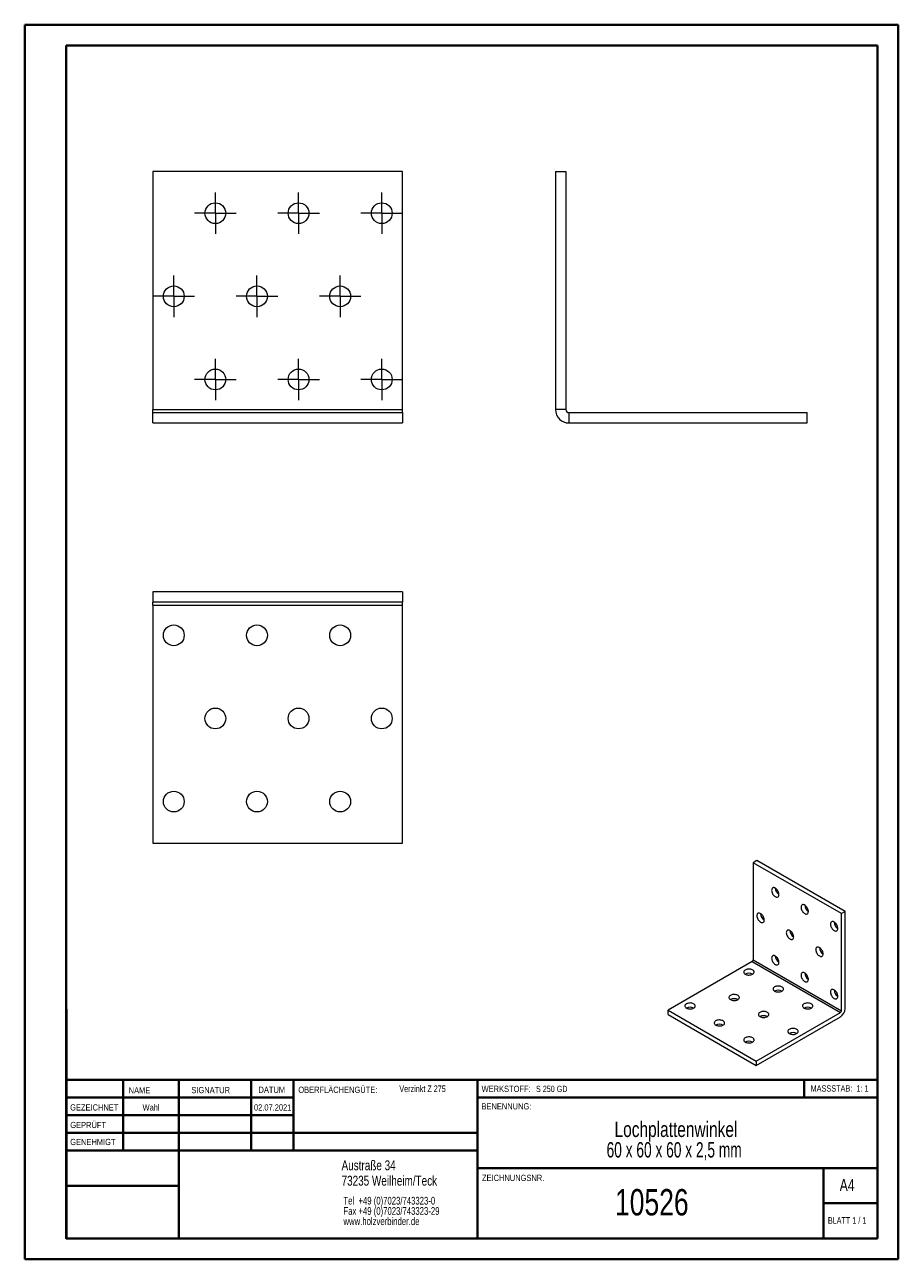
# Model space of a CAD drawing. Header units: millimetres. Extents: x 0 to 210, y 0 to 297.
import ezdxf

# ---------------------------------------------------------------- set-up
doc = ezdxf.new("R2010")
doc.units = ezdxf.units.MM
doc.styles.add('SLDTEXTSTYLE0', font='TXT', dxfattribs={"width": 0.75})
doc.styles.add('SLDTEXTSTYLE1', font='TXT', dxfattribs={"width": 0.681818})
doc.styles.add('SLDTEXTSTYLE2', font='TXT', dxfattribs={"width": 0.7})
doc.styles.add('SLDTEXTSTYLE3', font='TXT', dxfattribs={"width": 0.6875})
doc.styles.add('SLDTEXTSTYLE4', font='TXT', dxfattribs={"width": 0.666667})

# ---------------------------------------------------------------- blocks, each defined once
blk = doc.blocks.new('SW_NOTE_0')
at = {"color": 0, "linetype": 'Continuous', "lineweight": 0, "char_height": 1.8521, "attachment_point": 1, "style": 'SLDTEXTSTYLE0'}
for s, insert in [('Tel  +49 (0)7023/743323-0', (0, 2.39)), ('Fax +49 (0)7023/743323-29', (0, -0.08)), ('www.holzverbinder.de', (0, -2.55))]:
    blk.add_mtext(s, dxfattribs=dict(at, insert=insert))
blk = doc.blocks.new('SW_NOTE_1')
at = {"color": 0, "linetype": 'Continuous', "lineweight": 0, "char_height": 3.7042, "attachment_point": 2}
for s, insert, style in [('Lochplattenwinkel', (21.65, 4.77), 'SLDTEXTSTYLE0'), ('60 x 60 x 60 x 2,5 mm', (21.21, -0.16), 'SLDTEXTSTYLE4')]:
    blk.add_mtext(s, dxfattribs=dict(at, insert=insert, style=style))
blk = doc.blocks.new('SW_CENTERMARKSYMBOL_0')
at = {"color": 0, "linetype": 'Continuous', "lineweight": 0}
for p, q in [((0, 2.5), (0, 5)), ((-2.5, 0), (-5, 0)), ((0, 0), (-2.5, 0)), ((0, 0), (0, 2.5)), ((0, 0), (0, -2.5)), ((0, 0), (2.5, 0)), ((2.5, 0), (5, 0)), ((0, -2.5), (0, -5))]:
    blk.add_line(p, q, dxfattribs=at)
blk = doc.blocks.new('SW_CENTERMARKSYMBOL_1')
at = {"color": 0, "linetype": 'Continuous', "lineweight": 0}
for p, q in [((0, 2.5), (0, 5)), ((-2.5, 0), (-5, 0)), ((0, 0), (-2.5, 0)), ((0, 0), (0, 2.5)), ((0, 0), (0, -2.5)), ((0, 0), (2.5, 0)), ((2.5, 0), (5, 0)), ((0, -2.5), (0, -5))]:
    blk.add_line(p, q, dxfattribs=at)
blk = doc.blocks.new('SW_CENTERMARKSYMBOL_2')
at = {"color": 0, "linetype": 'Continuous', "lineweight": 0}
for p, q in [((0, 2.5), (0, 5)), ((-2.5, 0), (-5, 0)), ((0, 0), (-2.5, 0)), ((0, 0), (0, 2.5)), ((0, 0), (0, -2.5)), ((0, 0), (2.5, 0)), ((2.5, 0), (5, 0)), ((0, -2.5), (0, -5))]:
    blk.add_line(p, q, dxfattribs=at)
blk = doc.blocks.new('SW_CENTERMARKSYMBOL_3')
at = {"color": 0, "linetype": 'Continuous', "lineweight": 0}
for p, q in [((0, 2.5), (0, 5)), ((-2.5, 0), (-5, 0)), ((0, 0), (-2.5, 0)), ((0, 0), (0, 2.5)), ((0, 0), (0, -2.5)), ((0, 0), (2.5, 0)), ((2.5, 0), (5, 0)), ((0, -2.5), (0, -5))]:
    blk.add_line(p, q, dxfattribs=at)
blk = doc.blocks.new('SW_CENTERMARKSYMBOL_4')
at = {"color": 0, "linetype": 'Continuous', "lineweight": 0}
for p, q in [((0, 2.5), (0, 5)), ((-2.5, 0), (-5, 0)), ((0, 0), (-2.5, 0)), ((0, 0), (0, 2.5)), ((0, 0), (0, -2.5)), ((0, 0), (2.5, 0)), ((2.5, 0), (5, 0)), ((0, -2.5), (0, -5))]:
    blk.add_line(p, q, dxfattribs=at)
blk = doc.blocks.new('SW_CENTERMARKSYMBOL_5')
at = {"color": 0, "linetype": 'Continuous', "lineweight": 0}
for p, q in [((0, 2.5), (0, 5)), ((-2.5, 0), (-5, 0)), ((0, 0), (-2.5, 0)), ((0, 0), (0, 2.5)), ((0, 0), (0, -2.5)), ((0, 0), (2.5, 0)), ((2.5, 0), (5, 0)), ((0, -2.5), (0, -5))]:
    blk.add_line(p, q, dxfattribs=at)
blk = doc.blocks.new('SW_CENTERMARKSYMBOL_6')
at = {"color": 0, "linetype": 'Continuous', "lineweight": 0}
for p, q in [((0, 2.5), (0, 5)), ((-2.5, 0), (-5, 0)), ((0, 0), (-2.5, 0)), ((0, 0), (0, 2.5)), ((0, 0), (0, -2.5)), ((0, 0), (2.5, 0)), ((2.5, 0), (5, 0)), ((0, -2.5), (0, -5))]:
    blk.add_line(p, q, dxfattribs=at)
blk = doc.blocks.new('SW_CENTERMARKSYMBOL_7')
at = {"color": 0, "linetype": 'Continuous', "lineweight": 0}
for p, q in [((0, 2.5), (0, 5)), ((-2.5, 0), (-5, 0)), ((0, 0), (-2.5, 0)), ((0, 0), (0, 2.5)), ((0, 0), (0, -2.5)), ((0, 0), (2.5, 0)), ((2.5, 0), (5, 0)), ((0, -2.5), (0, -5))]:
    blk.add_line(p, q, dxfattribs=at)
blk = doc.blocks.new('SW_CENTERMARKSYMBOL_8')
at = {"color": 0, "linetype": 'Continuous', "lineweight": 0}
for p, q in [((0, 2.5), (0, 5)), ((-2.5, 0), (-5, 0)), ((0, 0), (-2.5, 0)), ((0, 0), (0, 2.5)), ((0, 0), (0, -2.5)), ((0, 0), (2.5, 0)), ((2.5, 0), (5, 0)), ((0, -2.5), (0, -5))]:
    blk.add_line(p, q, dxfattribs=at)

msp = doc.modelspace()

# ---------------------------------------------------------------- linework, layer by layer
at = {"color": 7, "linetype": 'Continuous', "lineweight": 40}
for p, q in [((0.08, 0.21), (0.08, 297.21)), ((0.08, 297.21), (210.08, 297.21)), ((210.08, 0.21), (210.08, 297.21)), ((210.08, 292.21), (210.08, 297.21)), ((10.08, 292.21), (205.08, 292.21)), ((10.08, 5.21), (10.08, 292.21)), ((205.08, 5.21), (205.08, 292.21)), ((10.11, 60.37), (10.11, 5.12)), ((205.08, 43.37), (10.11, 43.37)), ((23.71, 43.37), (23.71, 26.37)), ((37.1, 43.37), (37.1, 5.12)), ((54.51, 43.37), (54.51, 26.37)), ((64.71, 26.37), (64.71, 43.37)), ((108.91, 43.37), (108.91, 5.12)), ((187.47, 39.12), (187.47, 43.37)), ((64.71, 39.1), (10.11, 39.1)), ((205.08, 39.12), (108.91, 39.12)), ((64.71, 34.87), (10.11, 34.87)), ((108.91, 30.62), (10.11, 30.62)), ((108.91, 26.37), (10.11, 26.37)), ((108.91, 22.12), (205.08, 22.12)), ((192.08, 5.21), (192.08, 22.21)), ((37.1, 17.87), (10.11, 17.87)), ((10.11, 13.71), (10.08, 13.71)), ((205.08, 13.71), (192.08, 13.71)), ((10.11, 9.46), (10.08, 9.46)), ((10.08, 5.21), (205.08, 5.21)), ((205.08, 5.21), (180.99, 5.21)), ((0.08, 0.21), (210.08, 0.21))]:
    msp.add_line(p, q, dxfattribs=at)
at = {"color": 7, "linetype": 'Continuous', "lineweight": 15}
for p, q in [((30.91, 261.87), (30.91, 204.64)), ((90.91, 261.87), (30.91, 261.87)), ((90.91, 204.64), (90.91, 261.87)), ((127.67, 261.87), (127.67, 204.64)), ((127.67, 261.87), (130.17, 261.87)), ((130.17, 261.87), (130.17, 204.64)), ((30.91, 203.9), (30.91, 204.64)), ((30.91, 204.64), (90.91, 204.64)), ((30.91, 203.9), (90.91, 203.9)), ((30.91, 201.4), (30.91, 203.9)), ((90.91, 203.9), (90.91, 204.64)), ((90.91, 203.9), (90.91, 201.4)), ((130.17, 204.64), (127.67, 204.64)), ((130.91, 203.9), (130.91, 201.4)), ((130.91, 203.9), (188.14, 203.9)), ((188.14, 201.4), (188.14, 203.9)), ((30.91, 201.4), (90.91, 201.4)), ((130.91, 201.4), (188.14, 201.4)), ((90.91, 160.78), (30.91, 160.78)), ((30.91, 160.78), (30.91, 158.28)), ((90.91, 160.78), (90.91, 158.28)), ((90.91, 158.28), (30.91, 158.28)), ((30.91, 157.54), (30.91, 158.28)), ((30.91, 157.54), (90.91, 157.54)), ((30.91, 157.54), (30.91, 100.32)), ((90.91, 157.54), (90.91, 158.28)), ((90.91, 100.32), (90.91, 157.54)), ((30.91, 100.32), (90.91, 100.32)), ((176.09, 96.14), (175.21, 95.63)), ((175.21, 95.63), (175.21, 72.27)), ((196.42, 83.38), (175.21, 95.63)), ((197.31, 83.89), (176.09, 96.14)), ((197.31, 83.89), (196.42, 83.38)), ((196.42, 60.02), (196.42, 83.38)), ((197.31, 60.53), (197.31, 83.89)), ((174.95, 71.82), (154.72, 60.14)), ((174.95, 71.82), (196.16, 59.57)), ((175.21, 72.27), (196.42, 60.02)), ((154.72, 60.14), (175.93, 47.89)), ((154.72, 59.12), (154.72, 60.14)), ((175.93, 47.89), (196.16, 59.57)), ((154.72, 59.12), (175.93, 46.87)), ((175.93, 46.87), (196.16, 58.55)), ((175.93, 47.89), (175.93, 46.87))]:
    msp.add_line(p, q, dxfattribs=at)
at = {"color": 7, "linetype": 'Continuous', "lineweight": 0}
for p, q in [((64.71, 39.12), (10.11, 39.12)), ((23.71, 5.21), (23.71, 5.12)), ((54.51, 5.21), (54.51, 5.12))]:
    msp.add_line(p, q, dxfattribs=at)
at = {"color": 7, "linetype": 'Continuous', "lineweight": 15, "flags": 128}
for points in [[(180.51, 87.47), (180.66, 87.39), (180.81, 87.35), (180.94, 87.35), (181.07, 87.37), (181.18, 87.43), (181.27, 87.52), (181.33, 87.63), (181.38, 87.77), (181.4, 87.93), (181.39, 88.11), (181.36, 88.3), (181.3, 88.49), (181.22, 88.68), (181.12, 88.87), (181.01, 89.05), (180.88, 89.21), (180.74, 89.35), (180.59, 89.46), (180.44, 89.55), (180.29, 89.6), (180.15, 89.63), (180.02, 89.62), (179.9, 89.58), (179.8, 89.5), (179.72, 89.4), (179.67, 89.27), (179.64, 89.12), (179.63, 88.95), (179.65, 88.77), (179.69, 88.58), (179.76, 88.39), (179.85, 88.2), (179.96, 88.01), (180.08, 87.84), (180.22, 87.69), (180.36, 87.57), (180.51, 87.47)], [(176.98, 81.34), (177.13, 81.27), (177.27, 81.23), (177.41, 81.22), (177.53, 81.25), (177.64, 81.3), (177.73, 81.39), (177.8, 81.51), (177.84, 81.65), (177.86, 81.81), (177.85, 81.99), (177.82, 82.17), (177.77, 82.37), (177.69, 82.56), (177.59, 82.75), (177.47, 82.92), (177.34, 83.08), (177.2, 83.22), (177.05, 83.34), (176.9, 83.42), (176.75, 83.48), (176.61, 83.5), (176.48, 83.49), (176.37, 83.45), (176.27, 83.38), (176.19, 83.28), (176.13, 83.15), (176.1, 83), (176.09, 82.83), (176.11, 82.65), (176.16, 82.45), (176.22, 82.26), (176.31, 82.07), (176.42, 81.89), (176.55, 81.72), (176.68, 81.57), (176.83, 81.44), (176.98, 81.34)], [(187.58, 83.38), (187.73, 83.31), (187.88, 83.27), (188.01, 83.26), (188.14, 83.29), (188.25, 83.35), (188.34, 83.43), (188.4, 83.55), (188.45, 83.69), (188.47, 83.85), (188.46, 84.03), (188.43, 84.22), (188.37, 84.41), (188.29, 84.6), (188.2, 84.79), (188.08, 84.96), (187.95, 85.12), (187.81, 85.26), (187.66, 85.38), (187.51, 85.46), (187.36, 85.52), (187.22, 85.54), (187.09, 85.54), (186.97, 85.49), (186.87, 85.42), (186.79, 85.32), (186.74, 85.19), (186.71, 85.04), (186.7, 84.87), (186.72, 84.69), (186.76, 84.5), (186.83, 84.3), (186.92, 84.11), (187.03, 83.93), (187.15, 83.76), (187.29, 83.61), (187.43, 83.48), (187.58, 83.38)], [(194.65, 79.3), (194.8, 79.23), (194.95, 79.19), (195.09, 79.18), (195.21, 79.21), (195.32, 79.27), (195.41, 79.35), (195.47, 79.47), (195.52, 79.61), (195.54, 79.77), (195.53, 79.95), (195.5, 80.13), (195.44, 80.33), (195.37, 80.52), (195.27, 80.71), (195.15, 80.88), (195.02, 81.04), (194.88, 81.18), (194.73, 81.3), (194.58, 81.38), (194.43, 81.44), (194.29, 81.46), (194.16, 81.45), (194.04, 81.41), (193.94, 81.34), (193.87, 81.24), (193.81, 81.11), (193.78, 80.96), (193.77, 80.79), (193.79, 80.61), (193.83, 80.42), (193.9, 80.22), (193.99, 80.03), (194.1, 79.85), (194.22, 79.68), (194.36, 79.53), (194.51, 79.4), (194.65, 79.3)], [(184.05, 77.26), (184.2, 77.19), (184.34, 77.15), (184.48, 77.14), (184.6, 77.17), (184.71, 77.22), (184.8, 77.31), (184.87, 77.43), (184.91, 77.57), (184.93, 77.73), (184.92, 77.9), (184.89, 78.09), (184.84, 78.28), (184.76, 78.48), (184.66, 78.66), (184.54, 78.84), (184.41, 79), (184.27, 79.14), (184.12, 79.25), (183.97, 79.34), (183.83, 79.4), (183.68, 79.42), (183.55, 79.41), (183.44, 79.37), (183.34, 79.3), (183.26, 79.2), (183.2, 79.07), (183.17, 78.92), (183.16, 78.75), (183.18, 78.56), (183.23, 78.37), (183.3, 78.18), (183.38, 77.99), (183.49, 77.81), (183.62, 77.64), (183.75, 77.49), (183.9, 77.36), (184.05, 77.26)], [(191.12, 73.18), (191.27, 73.11), (191.41, 73.07), (191.55, 73.06), (191.67, 73.08), (191.78, 73.14), (191.87, 73.23), (191.94, 73.34), (191.98, 73.48), (192, 73.64), (192, 73.82), (191.96, 74.01), (191.91, 74.2), (191.83, 74.39), (191.73, 74.58), (191.61, 74.76), (191.48, 74.92), (191.34, 75.06), (191.19, 75.17), (191.04, 75.26), (190.9, 75.31), (190.75, 75.34), (190.62, 75.33), (190.51, 75.29), (190.41, 75.22), (190.33, 75.11), (190.27, 74.98), (190.24, 74.83), (190.24, 74.66), (190.25, 74.48), (190.3, 74.29), (190.37, 74.1), (190.46, 73.91), (190.56, 73.72), (190.69, 73.56), (190.82, 73.41), (190.97, 73.28), (191.12, 73.18)], [(180.51, 71.14), (180.66, 71.06), (180.81, 71.02), (180.94, 71.02), (181.07, 71.04), (181.18, 71.1), (181.27, 71.19), (181.33, 71.3), (181.38, 71.44), (181.4, 71.6), (181.39, 71.78), (181.36, 71.97), (181.3, 72.16), (181.22, 72.35), (181.12, 72.54), (181.01, 72.72), (180.88, 72.88), (180.74, 73.01), (180.59, 73.13), (180.44, 73.22), (180.29, 73.27), (180.15, 73.3), (180.02, 73.29), (179.9, 73.25), (179.8, 73.17), (179.72, 73.07), (179.67, 72.94), (179.64, 72.79), (179.63, 72.62), (179.65, 72.44), (179.69, 72.25), (179.76, 72.06), (179.85, 71.86), (179.96, 71.68), (180.08, 71.51), (180.22, 71.36), (180.36, 71.24), (180.51, 71.14)], [(173.28, 68.81), (173.44, 68.73), (173.62, 68.67), (173.82, 68.63), (174.03, 68.6), (174.24, 68.6), (174.45, 68.62), (174.65, 68.66), (174.84, 68.71), (175.01, 68.79), (175.15, 68.88), (175.27, 68.98), (175.35, 69.1), (175.4, 69.21), (175.41, 69.34), (175.39, 69.46), (175.33, 69.58), (175.24, 69.69), (175.12, 69.79), (174.97, 69.87), (174.79, 69.94), (174.6, 70), (174.4, 70.03), (174.19, 70.04), (173.98, 70.03), (173.77, 70.01), (173.58, 69.96), (173.4, 69.89), (173.24, 69.81), (173.11, 69.71), (173.01, 69.6), (172.95, 69.49), (172.91, 69.37), (172.92, 69.24), (172.96, 69.12), (173.03, 69.01), (173.14, 68.9), (173.28, 68.81)], [(187.58, 67.05), (187.73, 66.98), (187.88, 66.94), (188.01, 66.93), (188.14, 66.96), (188.25, 67.02), (188.34, 67.1), (188.4, 67.22), (188.45, 67.36), (188.47, 67.52), (188.46, 67.7), (188.43, 67.88), (188.37, 68.08), (188.29, 68.27), (188.2, 68.46), (188.08, 68.63), (187.95, 68.79), (187.81, 68.93), (187.66, 69.05), (187.51, 69.13), (187.36, 69.19), (187.22, 69.21), (187.09, 69.21), (186.97, 69.16), (186.87, 69.09), (186.79, 68.99), (186.74, 68.86), (186.71, 68.71), (186.7, 68.54), (186.72, 68.36), (186.76, 68.17), (186.83, 67.97), (186.92, 67.78), (187.03, 67.6), (187.15, 67.43), (187.29, 67.28), (187.43, 67.15), (187.58, 67.05)], [(180.35, 64.73), (180.51, 64.65), (180.69, 64.59), (180.89, 64.54), (181.1, 64.52), (181.31, 64.52), (181.52, 64.54), (181.72, 64.58), (181.91, 64.63), (182.08, 64.71), (182.22, 64.8), (182.34, 64.9), (182.42, 65.01), (182.47, 65.13), (182.48, 65.25), (182.46, 65.38), (182.4, 65.49), (182.31, 65.6), (182.19, 65.7), (182.04, 65.79), (181.87, 65.86), (181.67, 65.91), (181.47, 65.95), (181.26, 65.96), (181.05, 65.95), (180.84, 65.92), (180.65, 65.88), (180.47, 65.81), (180.31, 65.73), (180.18, 65.63), (180.08, 65.52), (180.02, 65.41), (179.99, 65.29), (179.99, 65.16), (180.03, 65.04), (180.11, 64.93), (180.21, 64.82), (180.35, 64.73)], [(169.74, 62.69), (169.9, 62.61), (170.09, 62.55), (170.29, 62.5), (170.49, 62.48), (170.71, 62.48), (170.92, 62.5), (171.12, 62.53), (171.3, 62.59), (171.47, 62.67), (171.62, 62.76), (171.73, 62.86), (171.81, 62.97), (171.86, 63.09), (171.88, 63.21), (171.85, 63.34), (171.8, 63.45), (171.7, 63.56), (171.58, 63.66), (171.43, 63.75), (171.26, 63.82), (171.07, 63.87), (170.86, 63.91), (170.65, 63.92), (170.44, 63.91), (170.24, 63.88), (170.04, 63.84), (169.86, 63.77), (169.71, 63.69), (169.58, 63.59), (169.48, 63.48), (169.41, 63.37), (169.38, 63.24), (169.38, 63.12), (169.42, 63), (169.5, 62.89), (169.61, 62.78), (169.74, 62.69)], [(194.65, 62.97), (194.8, 62.9), (194.95, 62.86), (195.09, 62.85), (195.21, 62.88), (195.32, 62.93), (195.41, 63.02), (195.47, 63.14), (195.52, 63.28), (195.54, 63.44), (195.53, 63.62), (195.5, 63.8), (195.44, 64), (195.37, 64.19), (195.27, 64.38), (195.15, 64.55), (195.02, 64.71), (194.88, 64.85), (194.73, 64.97), (194.58, 65.05), (194.43, 65.11), (194.29, 65.13), (194.16, 65.12), (194.04, 65.08), (193.94, 65.01), (193.87, 64.91), (193.81, 64.78), (193.78, 64.63), (193.77, 64.46), (193.79, 64.28), (193.83, 64.08), (193.9, 63.89), (193.99, 63.7), (194.1, 63.52), (194.22, 63.35), (194.36, 63.2), (194.51, 63.07), (194.65, 62.97)], [(159.14, 60.65), (159.3, 60.57), (159.48, 60.51), (159.68, 60.46), (159.89, 60.44), (160.1, 60.44), (160.31, 60.46), (160.51, 60.49), (160.7, 60.55), (160.87, 60.63), (161.01, 60.72), (161.12, 60.82), (161.21, 60.93), (161.26, 61.05), (161.27, 61.17), (161.25, 61.29), (161.19, 61.41), (161.1, 61.52), (160.98, 61.62), (160.83, 61.71), (160.65, 61.78), (160.46, 61.83), (160.26, 61.87), (160.05, 61.88), (159.83, 61.87), (159.63, 61.84), (159.43, 61.79), (159.26, 61.73), (159.1, 61.65), (158.97, 61.55), (158.87, 61.44), (158.8, 61.32), (158.77, 61.2), (158.78, 61.08), (158.82, 60.96), (158.89, 60.85), (159, 60.74), (159.14, 60.65)], [(176.81, 58.61), (176.98, 58.53), (177.16, 58.46), (177.36, 58.42), (177.57, 58.4), (177.78, 58.4), (177.99, 58.41), (178.19, 58.45), (178.38, 58.51), (178.54, 58.58), (178.69, 58.67), (178.8, 58.78), (178.88, 58.89), (178.93, 59.01), (178.95, 59.13), (178.92, 59.25), (178.87, 59.37), (178.78, 59.48), (178.65, 59.58), (178.5, 59.67), (178.33, 59.74), (178.14, 59.79), (177.93, 59.82), (177.72, 59.84), (177.51, 59.83), (177.31, 59.8), (177.11, 59.75), (176.93, 59.69), (176.78, 59.6), (176.65, 59.51), (176.55, 59.4), (176.48, 59.28), (176.45, 59.16), (176.45, 59.04), (176.49, 58.92), (176.57, 58.8), (176.68, 58.7), (176.81, 58.61)], [(187.42, 60.65), (187.58, 60.57), (187.77, 60.51), (187.96, 60.46), (188.17, 60.44), (188.38, 60.44), (188.59, 60.46), (188.79, 60.49), (188.98, 60.55), (189.15, 60.63), (189.29, 60.72), (189.41, 60.82), (189.49, 60.93), (189.54, 61.05), (189.55, 61.17), (189.53, 61.29), (189.47, 61.41), (189.38, 61.52), (189.26, 61.62), (189.11, 61.71), (188.94, 61.78), (188.75, 61.83), (188.54, 61.87), (188.33, 61.88), (188.12, 61.87), (187.91, 61.84), (187.72, 61.79), (187.54, 61.73), (187.38, 61.65), (187.25, 61.55), (187.15, 61.44), (187.09, 61.32), (187.06, 61.2), (187.06, 61.08), (187.1, 60.96), (187.18, 60.85), (187.28, 60.74), (187.42, 60.65)], [(166.21, 56.56), (166.37, 56.49), (166.55, 56.42), (166.75, 56.38), (166.96, 56.36), (167.17, 56.35), (167.38, 56.37), (167.58, 56.41), (167.77, 56.47), (167.94, 56.54), (168.08, 56.63), (168.19, 56.74), (168.28, 56.85), (168.33, 56.97), (168.34, 57.09), (168.32, 57.21), (168.26, 57.33), (168.17, 57.44), (168.05, 57.54), (167.9, 57.63), (167.72, 57.7), (167.53, 57.75), (167.33, 57.78), (167.12, 57.8), (166.91, 57.79), (166.7, 57.76), (166.5, 57.71), (166.33, 57.65), (166.17, 57.56), (166.04, 57.47), (165.94, 57.36), (165.87, 57.24), (165.84, 57.12), (165.85, 57), (165.89, 56.88), (165.96, 56.76), (166.07, 56.66), (166.21, 56.56)], [(173.28, 52.48), (173.44, 52.4), (173.62, 52.34), (173.82, 52.3), (174.03, 52.28), (174.24, 52.27), (174.45, 52.29), (174.65, 52.33), (174.84, 52.39), (175.01, 52.46), (175.15, 52.55), (175.27, 52.65), (175.35, 52.77), (175.4, 52.89), (175.41, 53.01), (175.39, 53.13), (175.33, 53.25), (175.24, 53.36), (175.12, 53.46), (174.97, 53.54), (174.79, 53.62), (174.6, 53.67), (174.4, 53.7), (174.19, 53.71), (173.98, 53.71), (173.77, 53.68), (173.58, 53.63), (173.4, 53.56), (173.24, 53.48), (173.11, 53.38), (173.01, 53.28), (172.95, 53.16), (172.91, 53.04), (172.92, 52.92), (172.96, 52.8), (173.03, 52.68), (173.14, 52.58), (173.28, 52.48)], [(183.88, 54.52), (184.05, 54.44), (184.23, 54.38), (184.43, 54.34), (184.64, 54.32), (184.85, 54.31), (185.06, 54.33), (185.26, 54.37), (185.45, 54.43), (185.61, 54.5), (185.76, 54.59), (185.87, 54.7), (185.96, 54.81), (186, 54.93), (186.02, 55.05), (186, 55.17), (185.94, 55.29), (185.85, 55.4), (185.72, 55.5), (185.57, 55.59), (185.4, 55.66), (185.21, 55.71), (185.01, 55.74), (184.8, 55.76), (184.58, 55.75), (184.38, 55.72), (184.18, 55.67), (184, 55.6), (183.85, 55.52), (183.72, 55.43), (183.62, 55.32), (183.55, 55.2), (183.52, 55.08), (183.53, 54.96), (183.57, 54.84), (183.64, 54.72), (183.75, 54.62), (183.88, 54.52)]]:
    msp.add_lwpolyline(points, dxfattribs=at)
at = {"color": 7, "linetype": 'Continuous', "lineweight": 15}
for centre in [(45.91, 251.87), (65.91, 251.87), (85.91, 251.87), (35.91, 231.87), (55.91, 231.87), (75.91, 231.87), (45.91, 211.87), (65.91, 211.87), (85.91, 211.87), (35.91, 150.32), (55.91, 150.32), (75.91, 150.32), (45.91, 130.32), (65.91, 130.32), (85.91, 130.32), (35.91, 110.32), (55.91, 110.32), (75.91, 110.32)]:
    msp.add_circle(centre, 2.5, dxfattribs=at)
for centre, radius, start, end in [((130.91, 204.64), 3.24, 180, 270), ((130.91, 204.64), 0.737, 180, 270), ((182.41, 89.58), 1.9, 182.2413, 237.7533), ((178.87, 83.46), 1.9, 182.2413, 237.7533), ((189.48, 85.5), 1.9, 182.2413, 237.7533), ((196.55, 81.42), 1.9, 182.2413, 237.7533), ((185.94, 79.37), 1.9, 182.2413, 237.7533), ((193.02, 75.29), 1.9, 182.2413, 237.7533), ((174.64, 72.29), 0.566, 302.6055, 357.3945), ((182.41, 73.25), 1.9, 182.2413, 237.7533), ((174.16, 67.13), 1.9, 62.2741, 117.7259), ((189.48, 69.17), 1.9, 182.2413, 237.7533), ((170.63, 61.01), 1.9, 62.2741, 117.7259), ((181.23, 63.05), 1.9, 62.2741, 117.7259), ((196.55, 65.09), 1.9, 182.2413, 237.7533), ((160.02, 58.97), 1.9, 62.2741, 117.7259), ((188.3, 58.97), 1.9, 62.2741, 117.7259), ((194.84, 60.63), 2.47, 302.3869, 357.6131), ((195.86, 60.05), 0.566, 302.6055, 357.3945), ((167.09, 54.88), 1.9, 62.2741, 117.7259), ((177.7, 56.92), 1.9, 62.2741, 117.7259), ((184.77, 52.84), 1.9, 62.2741, 117.7259), ((174.16, 50.8), 1.9, 62.2741, 117.7259)]:
    msp.add_arc(centre, radius, start, end, dxfattribs=at)

# ---------------------------------------------------------------- block references
at = {"color": 7, "linetype": 'Continuous', "lineweight": 0}
for name, p in [('SW_CENTERMARKSYMBOL_0', (45.91, 251.87)), ('SW_CENTERMARKSYMBOL_1', (65.91, 251.87)), ('SW_CENTERMARKSYMBOL_2', (85.91, 251.87)), ('SW_CENTERMARKSYMBOL_3', (35.91, 231.87)), ('SW_CENTERMARKSYMBOL_4', (55.91, 231.87)), ('SW_CENTERMARKSYMBOL_5', (75.91, 231.87)), ('SW_CENTERMARKSYMBOL_6', (45.91, 211.87)), ('SW_CENTERMARKSYMBOL_7', (65.91, 211.87)), ('SW_CENTERMARKSYMBOL_8', (85.91, 211.87)), ('SW_NOTE_1', (134.99, 28.57)), ('SW_NOTE_0', (76.7, 12.85))]:
    msp.add_blockref(name, p, dxfattribs=at)

# ---------------------------------------------------------------- texts
for s, insert, char_height, attachment_point, style in [('NAME', (25.07, 41.62), 1.5, 1, 'SLDTEXTSTYLE0'), ('SIGNATUR', (40.14, 41.68), 1.5, 1, 'SLDTEXTSTYLE0'), ('DATUM', (56.28, 41.74), 1.5, 1, 'SLDTEXTSTYLE0'), ('OBERFLÄCHENGÜTE:', (65.86, 41.74), 1.5, 1, 'SLDTEXTSTYLE0'), ('Verzinkt Z 275', (90.14, 42.03), 1.5875, 1, 'SLDTEXTSTYLE0'), ('WERKSTOFF:', (109.91, 41.96), 1.5, 1, 'SLDTEXTSTYLE0'), ('S 250 GD', (122.99, 41.96), 1.5, 1, 'SLDTEXTSTYLE3'), ('MASSSTAB:  1: 1', (188.99, 42.07), 1.5, 1, 'SLDTEXTSTYLE2'), ('GEZEICHNET', (11, 37.51), 1.5, 1, 'SLDTEXTSTYLE0'), ('Wahl', (30.46, 37.5), 1.499, 2, 'SLDTEXTSTYLE0'), ('02.07.2021', (59.69, 37.5), 1.499, 2, 'SLDTEXTSTYLE0'), ('BENENNUNG:', (109.88, 37.77), 1.5, 1, 'SLDTEXTSTYLE0'), ('GEPRÜFT', (11.03, 33.28), 1.5, 1, 'SLDTEXTSTYLE0'), ('GENEHMIGT', (11.02, 29.19), 1.5, 1, 'SLDTEXTSTYLE0'), ('Austraße 34', (76.25, 24.02), 2.3813, 1, 'SLDTEXTSTYLE0'), ('73235 Weilheim/Teck', (76.25, 20.32), 2.3813, 1, 'SLDTEXTSTYLE0'), ('ZEICHNUNGSNR.', (110, 20.55), 1.5, 1, 'SLDTEXTSTYLE0'), ('A4', (196, 19.52), 2.91, 1, 'SLDTEXTSTYLE0'), ('10526', (150.83, 17.12), 6.35, 2, 'SLDTEXTSTYLE0'), ('BLATT 1 / 1', (193.16, 10.36), 1.5875, 1, 'SLDTEXTSTYLE1')]:
    msp.add_mtext(s, dxfattribs=dict(at, insert=insert, char_height=char_height, attachment_point=attachment_point, style=style))

doc.saveas('drawing.dxf')
